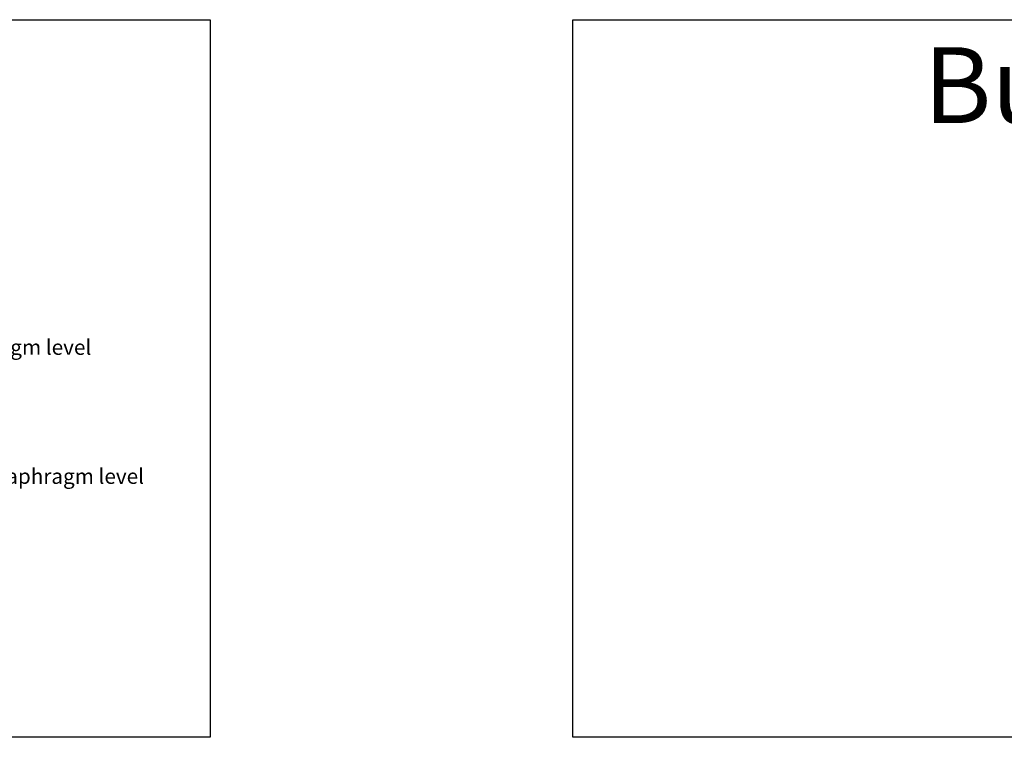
# Model space of a CAD drawing. Header units: metres. Extents: x 3416658 to 3417184, y -6712896 to -6712690.
# Tile 41 of 58: x 3416870 to 3416903, y -6712714 to -6712690. Entities that reach past the tile are written whole.
import ezdxf

# ---------------------------------------------------------------- set-up
doc = ezdxf.new("R2010")
doc.units = ezdxf.units.M
doc.styles.get("Standard").update_dxf_attribs({"font": 'arial.ttf'})

msp = doc.modelspace()

# ---------------------------------------------------------------- linework, layer by layer
for points in [[(3416809.548, -6712690.082), (3416876.425, -6712690.082), (3416876.425, -6712713.738), (3416809.548, -6712713.738)], [(3416888.372, -6712690.082), (3416939.274, -6712690.082), (3416939.274, -6712713.738), (3416888.372, -6712713.738)]]:
    msp.add_lwpolyline(points, close=True)

# ---------------------------------------------------------------- texts
at = {"attachment_point": 1}
for s, heights, insert, char_height in [('Building ID=IP-05', [0.517], (3416899.923, -6712690.991), 2.5), ('Roof diaphragm level ', [0], (3416865.721, -6712700.63), 0.5), ('\\pxt6;First Floor diaphragm level', [0], (3416865.72, -6712704.883), 0.5)]:
    msp.add_mtext_dynamic_manual_height_columns(s, width=67.86454, gutter_width=12.5, heights=heights, dxfattribs=dict(at, insert=insert, char_height=char_height))

doc.saveas('drawing.dxf')
